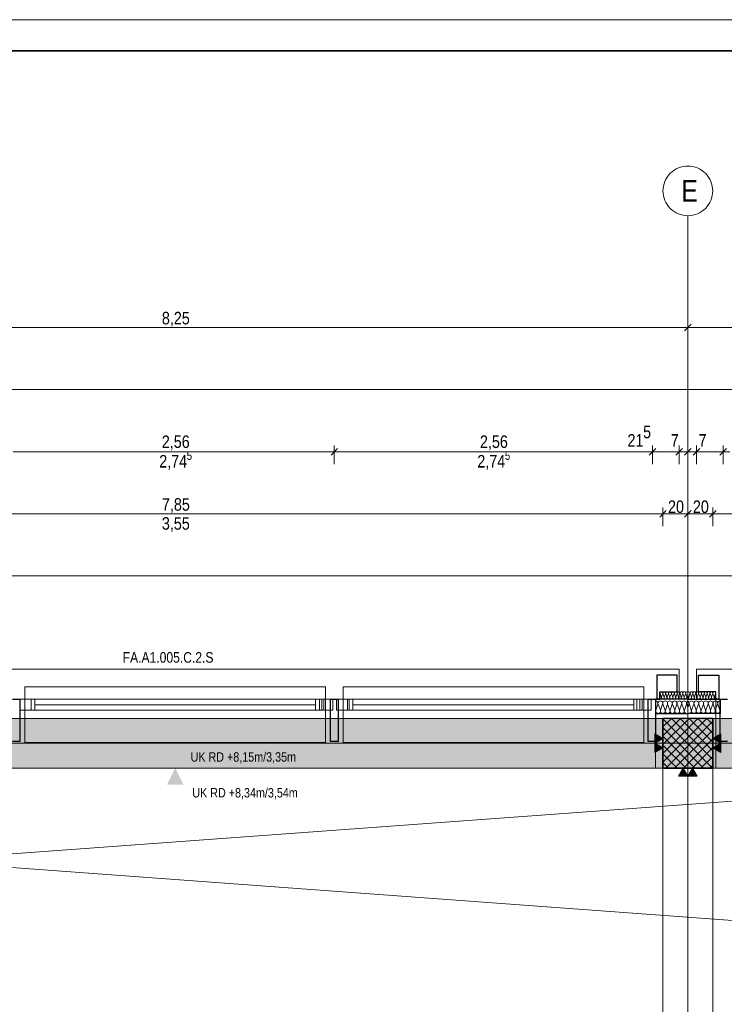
# Model space of a CAD drawing. Extents: x -620 to 300, y 62 to 1107.
# Tile 85 of 109: x -233 to -120, y 949 to 1107. Entities that reach past the tile are written whole.
import ezdxf
from ezdxf.lldxf.tags import DXFTag

# ---------------------------------------------------------------- set-up
doc = ezdxf.new("R2010")
doc.units = 0
doc.layers.get('0').update_dxf_attribs({"lineweight": 35})
for name, color, linetype, lineweight, true_color in [('00_Beschriftung UZ', 3, 'Continuous', 13, 0x00ff00), ('30 -33 Aussenwände- 3 Aussenstützen', 7, 'Continuous', 50, 0x0000dd), ('30 -33 Aussenwände- 7 Fassade_ Elemente', 7, 'Continuous', 9, 0x00aacc), ('30 -35 Decken- 1 Konstruktion-Träger- Stahlbeton', 7, 'grob-A06G9G5Q8I', 13, 0x33aa00), ('70 -72 Beschriftung- 1 Beschriftung allgemein', 7, 'Continuous', 9, 0xff6633), ('70 -72 Beschriftung- 2 Beschriftung Bauteile', 7, 'Continuous', 9, 0x9999ff), ('70 -76 Bemaßung- 2 Allgemein', 9, 'Continuous', 5, 0x808080)]:
    doc.layers.add(name, color=color, linetype=linetype, lineweight=lineweight, true_color=true_color)
for name, color, linetype, lineweight in [('70 -71 Achsen- 1 Gebäudeachsen', 7, 'STRICHPUNKT2-A06G9G5P8I', 18), ('iwb_Plankopf Rahmen', 7, 'Continuous', 35), ('Keine', 7, 'Continuous', 9)]:
    doc.layers.add(name, color=color, linetype=linetype, lineweight=lineweight)
doc.layers.add('iwb_Schraffur_Unterzug', color=7, linetype='Continuous', lineweight=5, true_color=0xffffcc, plot=False)
doc.styles.get("Standard").update_dxf_attribs({"font": 'ARIALN.TTF'})
tags = doc.linetypes.add('grob-A06G9G5Q8I', pattern=[14, 3, -8, 3]).pattern_tags.tags
tags[8:9] = [DXFTag(74, 4), DXFTag(75, 0), DXFTag(340, '0'), DXFTag(46, 0.0), DXFTag(50, 0.0), DXFTag(44, 0.0), DXFTag(45, 0.0)]
tags[6:7] = [DXFTag(74, 4), DXFTag(75, 0), DXFTag(340, '0'), DXFTag(46, 0.0), DXFTag(50, 0.0), DXFTag(44, 0.0), DXFTag(45, 0.0)]
tags[4:5] = [DXFTag(74, 4), DXFTag(75, 0), DXFTag(340, '0'), DXFTag(46, 0.0), DXFTag(50, 0.0), DXFTag(44, 0.0), DXFTag(45, 0.0)]
tags = doc.linetypes.add('STRICHPUNKT2-A06G9G5P8I', pattern=[12.7, 6.35, -3.175, 0, -3.175]).pattern_tags.tags
tags[10:11] = [DXFTag(74, 4), DXFTag(75, 0), DXFTag(340, '0'), DXFTag(46, 0.0), DXFTag(50, 0.0), DXFTag(44, 0.0), DXFTag(45, 0.0)]
tags[8:9] = [DXFTag(74, 4), DXFTag(75, 0), DXFTag(340, '0'), DXFTag(46, 0.0), DXFTag(50, 0.0), DXFTag(44, 0.0), DXFTag(45, 0.0)]
tags[6:7] = [DXFTag(74, 4), DXFTag(75, 0), DXFTag(340, '0'), DXFTag(46, 0.0), DXFTag(50, 0.0), DXFTag(44, 0.0), DXFTag(45, 0.0)]
tags[4:5] = [DXFTag(74, 4), DXFTag(75, 0), DXFTag(340, '0'), DXFTag(46, 0.0), DXFTag(50, 0.0), DXFTag(44, 0.0), DXFTag(45, 0.0)]

# ---------------------------------------------------------------- blocks, each defined once
blk = doc.blocks.new('Referenz-A06G9G5R8I')
at = {"layer": '00_Beschriftung UZ', "color": 0, "lineweight": 0}
for points in [[(-209.31, 989.6), (-207.98, 986.93), (-206.64, 989.6)], [(-209.31, 984.26), (-207.98, 986.93), (-206.64, 984.26)]]:
    blk.add_solid(points, dxfattribs=at)
at = {"layer": '30 -33 Aussenwände- 3 Aussenstützen', "color": 0, "lineweight": 9}
for p, q in [((-129.48, 993.55), (-128.09, 994.93)), ((-129.48, 992.13), (-126.68, 994.93)), ((-129.48, 990.72), (-125.27, 994.93)), ((-129.48, 989.3), (-123.85, 994.93)), ((-129.48, 987.89), (-122.44, 994.93)), ((-129.48, 994.88), (-121.53, 986.93)), ((-129.02, 986.93), (-121.48, 994.48)), ((-128.11, 994.93), (-121.48, 988.3)), ((-126.7, 994.93), (-121.48, 989.71)), ((-125.28, 994.93), (-121.48, 991.13)), ((-123.87, 994.93), (-121.48, 992.54)), ((-122.45, 994.93), (-121.48, 993.95)), ((-129.48, 993.47), (-122.94, 986.93)), ((-127.61, 986.93), (-121.48, 993.06)), ((-129.48, 992.06), (-124.35, 986.93)), ((-126.48, 990.93), (-124.48, 990.93)), ((-126.19, 986.93), (-121.48, 991.65)), ((-125.48, 991.93), (-125.48, 989.93)), ((-129.48, 990.64), (-125.77, 986.93)), ((-124.78, 986.93), (-121.48, 990.23)), ((-129.48, 989.23), (-127.18, 986.93)), ((-129.48, 987.81), (-128.6, 986.93)), ((-123.37, 986.93), (-121.48, 988.82)), ((-121.95, 986.93), (-121.48, 987.4))]:
    blk.add_line(p, q, dxfattribs=at)
at = {"layer": '30 -33 Aussenwände- 3 Aussenstützen', "color": 0, "linetype": 'Continuous', "lineweight": -2, "ltscale": 0.25}
for p, q in [((-121.48, 994.93), (-129.48, 994.93)), ((-129.48, 994.93), (-129.48, 986.93)), ((-121.48, 986.93), (-121.48, 994.93)), ((-129.48, 986.93), (-121.48, 986.93))]:
    blk.add_line(p, q, dxfattribs=at)
at = {"layer": '30 -33 Aussenwände- 7 Fassade_ Elemente', "color": 0, "linetype": 'Continuous', "ltscale": 0.13}
for p, q in [((-126.88, 1002.87), (-289.08, 1002.87)), ((-126.88, 998.03), (-126.88, 1002.87)), ((38.12, 1002.87), (-124.08, 1002.87)), ((-124.08, 1002.87), (-124.08, 998.03)), ((-129.76, 998.33), (-129.95, 998.93)), ((-129.51, 998.93), (-129.73, 998.33)), ((-129.3, 998.33), (-129.49, 998.93)), ((-129.05, 998.93), (-129.27, 998.33)), ((-128.84, 998.33), (-129.03, 998.93)), ((-128.59, 998.93), (-128.81, 998.33)), ((-128.38, 998.33), (-128.57, 998.93)), ((-128.13, 998.93), (-128.36, 998.33)), ((-127.92, 998.33), (-128.11, 998.93)), ((-127.67, 998.93), (-127.9, 998.33)), ((-127.46, 998.33), (-127.65, 998.93)), ((-127.21, 998.93), (-127.44, 998.33)), ((-127, 998.33), (-127.19, 998.93)), ((-126.75, 998.93), (-126.98, 998.33)), ((-126.54, 998.33), (-126.73, 998.93)), ((-126.29, 998.93), (-126.52, 998.33)), ((-126.08, 998.33), (-126.27, 998.93)), ((-125.83, 998.93), (-126.06, 998.33)), ((-125.62, 998.33), (-125.81, 998.93)), ((-125.34, 998.33), (-125.14, 998.93)), ((-125.12, 998.93), (-124.9, 998.33)), ((-124.88, 998.33), (-124.68, 998.93)), ((-124.66, 998.93), (-124.44, 998.33)), ((-124.42, 998.33), (-124.23, 998.93)), ((-124.2, 998.93), (-123.98, 998.33)), ((-123.96, 998.33), (-123.77, 998.93)), ((-123.74, 998.93), (-123.52, 998.33)), ((-123.5, 998.33), (-123.31, 998.93)), ((-123.28, 998.93), (-123.06, 998.33)), ((-123.04, 998.33), (-122.85, 998.93)), ((-122.82, 998.93), (-122.6, 998.33)), ((-122.58, 998.33), (-122.39, 998.93)), ((-122.36, 998.93), (-122.14, 998.33)), ((-122.12, 998.33), (-121.93, 998.93)), ((-121.9, 998.93), (-121.68, 998.33)), ((-121.66, 998.33), (-121.47, 998.93)), ((-121.44, 998.93), (-121.22, 998.33)), ((-121.2, 998.33), (-121.01, 998.93)), ((-232.98, 996.23), (-232.98, 998.03)), ((-232.98, 998.03), (-184.05, 998.03)), ((-184.05, 998.03), (-184.05, 996.23)), ((-182.05, 996.23), (-182.05, 998.03)), ((-182.05, 998.03), (-132.85, 998.03)), ((-132.85, 998.03), (-132.85, 996.23)), ((-130.68, 998.03), (-126.88, 998.03)), ((-130.68, 986.93), (-130.68, 998.03)), ((-130.31, 997.23), (-130.63, 996.23)), ((-129.9, 996.23), (-130.27, 997.23)), ((-129.54, 997.23), (-129.86, 996.23)), ((-129.14, 996.23), (-129.51, 997.23)), ((-128.78, 997.23), (-129.1, 996.23)), ((-128.37, 996.23), (-128.74, 997.23)), ((-128.01, 997.23), (-128.33, 996.23)), ((-127.6, 996.23), (-127.97, 997.23)), ((-127.24, 997.23), (-127.57, 996.23)), ((-126.84, 996.23), (-127.21, 997.23)), ((-126.48, 997.23), (-126.8, 996.23)), ((-126.07, 996.23), (-126.44, 997.23)), ((-125.71, 997.23), (-126.03, 996.23)), ((-125.67, 997.23), (-125.48, 996.7)), ((-125.6, 998.33), (-125.48, 998.65)), ((-125.36, 998.33), (-125.48, 998.65)), ((-125.28, 997.23), (-125.48, 996.7)), ((-125.24, 997.23), (-124.92, 996.23)), ((-124.89, 996.23), (-124.52, 997.23)), ((-124.48, 997.23), (-124.16, 996.23)), ((-124.12, 996.23), (-123.75, 997.23)), ((-124.08, 998.03), (-120.98, 998.03)), ((-123.71, 997.23), (-123.39, 996.23)), ((-123.35, 996.23), (-122.98, 997.23)), ((-122.95, 997.23), (-122.62, 996.23)), ((-122.59, 996.23), (-122.22, 997.23)), ((-122.18, 997.23), (-121.86, 996.23)), ((-121.82, 996.23), (-121.45, 997.23)), ((-121.41, 997.23), (-121.09, 996.23)), ((-121.06, 996.23), (-120.69, 997.23)), ((-120.98, 998.03), (-120.98, 986.93)), ((-120.65, 997.23), (-120.33, 996.23)), ((-184.05, 996.23), (-232.98, 996.23)), ((-132.85, 996.23), (-182.05, 996.23)), ((-124.48, 990.93), (-126.48, 990.93)), ((-125.48, 991.93), (-125.48, 989.93)), ((-285.98, 986.93), (-130.68, 986.93)), ((-120.98, 986.93), (34.32, 986.93))]:
    blk.add_line(p, q, dxfattribs=at)
at = {"layer": '30 -33 Aussenwände- 7 Fassade_ Elemente', "color": 0, "linetype": 'Continuous', "lineweight": -2, "ltscale": 0.25}
for p, q in [((-130.48, 1001.87), (-130.48, 998.03)), ((-127.18, 1001.87), (-130.48, 1001.87)), ((-127.18, 999.23), (-127.18, 1001.87)), ((-123.78, 999.23), (-123.78, 1001.87)), ((-123.78, 1001.87), (-120.48, 1001.87)), ((-120.48, 1001.87), (-120.48, 998.03)), ((-129.98, 999.23), (-127.18, 999.23)), ((-129.98, 998.03), (-129.98, 999.23)), ((-120.98, 999.23), (-123.78, 999.23)), ((-120.98, 998.03), (-120.98, 999.23)), ((-234.18, 998.03), (-232.98, 998.03)), ((-232.98, 998.03), (-232.98, 991.23)), ((-182.98, 998.03), (-181.78, 998.03)), ((-182.98, 991.23), (-182.98, 998.03)), ((-181.78, 998.03), (-181.78, 991.23)), ((-131.88, 991.23), (-131.88, 998.03)), ((-131.88, 998.03), (-130.68, 998.03)), ((-130.68, 998.03), (-130.68, 995.73)), ((-125.48, 998.03), (-130.68, 998.03)), ((-130.68, 998.03), (-130.68, 991.23)), ((-130.48, 998.03), (-129.98, 998.03)), ((-125.48, 998.03), (-120.28, 998.03)), ((-120.48, 998.03), (-120.98, 998.03)), ((-120.28, 991.23), (-120.28, 998.03)), ((-120.28, 998.03), (-120.28, 995.73)), ((-120.28, 998.03), (-119.08, 998.03)), ((-130.68, 995.73), (-125.48, 995.73)), ((-120.28, 995.73), (-125.48, 995.73)), ((-232.98, 991.23), (-234.18, 991.23)), ((-181.78, 991.23), (-182.98, 991.23)), ((-130.68, 991.23), (-131.88, 991.23)), ((-119.08, 991.23), (-120.28, 991.23))]:
    blk.add_line(p, q, dxfattribs=at)
at = {"layer": '30 -33 Aussenwände- 7 Fassade_ Elemente', "color": 0}
for p, q in [((-232.18, 998.03), (-232.18, 1000.03)), ((-232.18, 1000.03), (-183.78, 1000.03)), ((-183.78, 1000.03), (-183.78, 998.03)), ((-180.98, 998.03), (-180.98, 1000.03)), ((-180.98, 1000.03), (-132.58, 1000.03)), ((-132.58, 1000.03), (-132.58, 998.03)), ((-232.18, 998.03), (-230.58, 998.03)), ((-232.18, 996.23), (-232.18, 998.03)), ((-230.58, 998.03), (-185.38, 998.03)), ((-230.58, 996.23), (-230.58, 998.03)), ((-185.38, 998.03), (-185.38, 996.23)), ((-183.78, 998.03), (-185.38, 998.03)), ((-183.78, 996.23), (-183.78, 998.03)), ((-180.98, 996.23), (-180.98, 998.03)), ((-180.98, 998.03), (-179.38, 998.03)), ((-179.38, 996.23), (-179.38, 998.03)), ((-179.38, 998.03), (-134.18, 998.03)), ((-134.18, 998.03), (-134.18, 996.23)), ((-132.58, 998.03), (-134.18, 998.03)), ((-132.58, 996.23), (-132.58, 998.03)), ((-230.58, 996.23), (-232.18, 996.23)), ((-232.18, 996.23), (-232.18, 991.03)), ((-185.38, 997.13), (-230.58, 997.13)), ((-185.38, 996.23), (-230.58, 996.23)), ((-185.38, 996.23), (-183.78, 996.23)), ((-183.78, 991.03), (-183.78, 996.23)), ((-180.98, 996.23), (-180.98, 991.03)), ((-179.38, 996.23), (-180.98, 996.23)), ((-134.18, 997.13), (-179.38, 997.13)), ((-134.18, 996.23), (-179.38, 996.23)), ((-134.18, 996.23), (-132.58, 996.23)), ((-132.58, 991.03), (-132.58, 996.23)), ((-232.18, 991.03), (-183.78, 991.03)), ((-180.98, 991.03), (-132.58, 991.03))]:
    blk.add_line(p, q, dxfattribs=at)
at = {"layer": '30 -33 Aussenwände- 7 Fassade_ Elemente', "color": 0, "linetype": 'Continuous', "lineweight": 18, "ltscale": 0.18}
for p, q in [((-232.98, 996.23), (-232.98, 998.03)), ((-232.98, 998.03), (-231.19, 998.03)), ((-231.19, 998.03), (-231.19, 996.23)), ((-184.78, 998.03), (-182.98, 998.03)), ((-184.78, 996.23), (-184.78, 998.03)), ((-184.4, 996.23), (-184.4, 998.03)), ((-184.4, 998.03), (-182.61, 998.03)), ((-182.98, 998.03), (-182.98, 996.23)), ((-182.61, 998.03), (-182.61, 996.23)), ((-182.05, 998.03), (-180.25, 998.03)), ((-182.05, 996.23), (-182.05, 998.03)), ((-181.78, 996.23), (-181.78, 998.03)), ((-181.78, 998.03), (-179.98, 998.03)), ((-180.25, 998.03), (-180.25, 996.23)), ((-179.98, 998.03), (-179.98, 996.23)), ((-133.68, 998.03), (-131.88, 998.03)), ((-133.68, 996.23), (-133.68, 998.03)), ((-133.2, 996.23), (-133.2, 998.03)), ((-133.2, 998.03), (-131.4, 998.03)), ((-131.88, 998.03), (-131.88, 996.23)), ((-131.4, 998.03), (-131.4, 996.23)), ((-231.19, 996.23), (-232.98, 996.23)), ((-182.98, 996.23), (-184.78, 996.23)), ((-182.61, 996.23), (-184.4, 996.23)), ((-180.25, 996.23), (-182.05, 996.23)), ((-179.98, 996.23), (-181.78, 996.23)), ((-131.88, 996.23), (-133.68, 996.23)), ((-131.4, 996.23), (-133.2, 996.23))]:
    blk.add_line(p, q, dxfattribs=at)
at = {"layer": '30 -33 Aussenwände- 7 Fassade_ Elemente', "color": 0, "linetype": 'Continuous', "ltscale": 0.13}
for centre, major_axis, end_param in [((-129.73, 999), (0.219, -0.071), 3.765224), ((-129.27, 999), (0.219, -0.071), 3.765224), ((-128.81, 999), (0.219, -0.071), 3.765224), ((-128.35, 999), (0.219, -0.071), 3.765224), ((-127.89, 999), (0.219, -0.071), 3.765224), ((-127.43, 999), (0.219, -0.071), 3.765224), ((-126.97, 999), (0.219, -0.071), 3.765224), ((-126.51, 999), (0.219, -0.071), 3.765224), ((-126.51, 999), (-0.135, 0.186), 1.255075), ((-126.51, 999), (0.135, 0.186), 1.255075), ((-126.51, 999), (0.219, -0.071), 1.255075), ((-126.05, 999), (0.219, -0.071), 3.765224), ((-126.05, 999), (-0.135, 0.186), 1.255075), ((-126.05, 999), (0.135, 0.186), 1.255075), ((-126.05, 999), (0.219, -0.071), 1.255075), ((-125.59, 999), (0.116, 0.198), 2.411197), ((-125.36, 999), (0.219, -0.07), 2.411197), ((-124.9, 999), (0.219, -0.07), 3.765224), ((-124.9, 999), (-0.135, 0.186), 1.255075), ((-124.9, 999), (0.135, 0.186), 1.255075), ((-124.9, 999), (0.219, -0.07), 1.255075), ((-124.44, 999), (0.219, -0.07), 3.765224), ((-124.44, 999), (-0.135, 0.186), 1.255075), ((-124.44, 999), (0.135, 0.186), 1.255075), ((-124.44, 999), (0.219, -0.07), 1.255075), ((-123.98, 999), (0.219, -0.07), 3.765224), ((-123.52, 999), (0.219, -0.07), 3.765224), ((-123.06, 999), (0.219, -0.07), 3.765224), ((-122.61, 999), (0.219, -0.07), 3.765224), ((-122.15, 999), (0.219, -0.07), 3.765224), ((-121.69, 999), (0.219, -0.07), 3.765224), ((-121.23, 999), (0.219, -0.07), 3.765224), ((-130.67, 997.35), (0.364, -0.117), 1.896254), ((-129.91, 997.35), (0.364, -0.117), 3.764652), ((-129.98, 998.26), (-0.003, -0.23), 1.896254), ((-129.52, 998.26), (-0.219, 0.071), 3.764652), ((-129.14, 997.35), (0.364, -0.117), 3.764652), ((-129.06, 998.26), (-0.219, 0.071), 3.764652), ((-128.6, 998.26), (-0.219, 0.071), 3.764652), ((-128.37, 997.35), (0.364, -0.117), 3.764652), ((-128.14, 998.26), (-0.219, 0.071), 3.764652), ((-127.61, 997.35), (0.364, -0.117), 3.764652), ((-127.61, 997.35), (-0.225, 0.31), 1.254884), ((-127.68, 998.26), (-0.219, 0.071), 3.764652), ((-127.61, 997.35), (0.225, 0.31), 1.254884), ((-127.22, 998.26), (-0.219, 0.071), 3.764652), ((-127.61, 997.35), (0.364, -0.117), 1.254884), ((-126.84, 997.35), (0.364, -0.117), 3.764652), ((-126.84, 997.35), (-0.225, 0.31), 1.254884), ((-126.84, 997.35), (0.225, 0.31), 1.254884), ((-126.76, 998.26), (-0.219, 0.071), 3.764652), ((-126.76, 998.26), (-0.219, 0.071), 1.254884), ((-126.76, 998.26), (-0.135, -0.186), 1.254884), ((-126.76, 998.26), (0.135, -0.186), 1.254884), ((-126.84, 997.35), (0.364, -0.117), 1.254884), ((-126.3, 998.26), (-0.219, 0.071), 1.254884), ((-126.3, 998.26), (-0.219, 0.071), 3.764652), ((-126.08, 997.35), (-0.225, 0.31), 1.254884), ((-126.3, 998.26), (-0.135, -0.186), 1.254884), ((-126.08, 997.35), (0.225, 0.31), 1.254884), ((-126.3, 998.26), (0.135, -0.186), 1.254884), ((-125.84, 998.26), (-0.219, 0.071), 1.254884), ((-125.84, 998.26), (-0.135, -0.186), 1.254884), ((-126.08, 997.35), (0.364, -0.117), 1.254884), ((-125.31, 997.35), (-0.168, 0.344), 1.428714), ((-125.84, 998.26), (0.135, -0.186), 1.254884), ((-125.38, 998.26), (-0.219, 0.071), 1.434048), ((-125.58, 998.26), (0.1, -0.207), 1.434048), ((-125.65, 997.35), (0.364, -0.117), 1.428714), ((-125.12, 998.26), (-0.219, 0.07), 1.254884), ((-124.88, 997.35), (-0.225, 0.31), 1.254884), ((-125.12, 998.26), (-0.135, -0.186), 1.254884), ((-124.88, 997.35), (0.225, 0.31), 1.254884), ((-125.12, 998.26), (0.135, -0.186), 1.254884), ((-124.66, 998.26), (-0.219, 0.07), 1.254884), ((-124.66, 998.26), (-0.219, 0.07), 3.764652), ((-124.66, 998.26), (-0.135, -0.186), 1.254884), ((-124.88, 997.35), (0.364, -0.117), 1.254884), ((-124.11, 997.35), (0.364, -0.117), 3.764652), ((-124.11, 997.35), (-0.225, 0.31), 1.254884), ((-124.66, 998.26), (0.135, -0.186), 1.254884), ((-124.2, 998.26), (-0.219, 0.07), 1.254884), ((-124.2, 998.26), (-0.219, 0.07), 3.764652), ((-124.11, 997.35), (0.225, 0.31), 1.254884), ((-124.2, 998.26), (-0.135, -0.186), 1.254884), ((-124.2, 998.26), (0.135, -0.186), 1.254884), ((-123.74, 998.26), (-0.219, 0.07), 3.764652), ((-124.11, 997.35), (0.364, -0.117), 1.254884), ((-123.35, 997.35), (0.364, -0.117), 3.764652), ((-123.35, 997.35), (-0.225, 0.31), 1.254884), ((-123.35, 997.35), (0.225, 0.31), 1.254884), ((-123.28, 998.26), (-0.219, 0.07), 3.764652), ((-123.35, 997.35), (0.364, -0.117), 1.254884), ((-122.82, 998.26), (-0.219, 0.07), 3.764652), ((-122.58, 997.35), (0.364, -0.117), 3.764652), ((-122.36, 998.26), (-0.219, 0.07), 3.764652), ((-121.82, 997.35), (0.364, -0.117), 3.764652), ((-121.9, 998.26), (-0.219, 0.07), 3.764652), ((-121.44, 998.26), (-0.219, 0.07), 3.764652), ((-121.05, 997.35), (0.364, -0.117), 3.764652), ((-120.98, 998.26), (-0.219, 0.07), 1.896254), ((-120.28, 997.35), (0.005, 0.383), 1.896254), ((-130.27, 996.11), (-0.364, 0.117), 3.765224), ((-129.5, 996.11), (-0.364, 0.117), 3.765224), ((-128.73, 996.11), (-0.364, 0.117), 3.765224), ((-127.97, 996.11), (-0.364, 0.117), 3.765224), ((-127.2, 996.11), (-0.364, 0.117), 3.765224), ((-127.2, 996.11), (-0.364, 0.117), 1.255075), ((-127.2, 996.11), (-0.225, -0.31), 1.255075), ((-127.2, 996.11), (0.225, -0.31), 1.255075), ((-126.44, 996.11), (-0.364, 0.117), 3.765224), ((-126.44, 996.11), (-0.364, 0.117), 1.255075), ((-126.44, 996.11), (-0.225, -0.31), 1.255075), ((-126.44, 996.11), (0.225, -0.31), 1.255075), ((-125.67, 996.11), (-0.364, 0.117), 2.405647), ((-125.29, 996.11), (-0.191, -0.332), 2.405647), ((-124.52, 996.11), (-0.364, 0.117), 1.255075), ((-124.52, 996.11), (-0.364, 0.117), 3.765224), ((-124.52, 996.11), (-0.225, -0.31), 1.255075), ((-124.52, 996.11), (0.225, -0.31), 1.255075), ((-123.75, 996.11), (-0.364, 0.117), 1.255075), ((-123.75, 996.11), (-0.364, 0.117), 3.765224), ((-123.75, 996.11), (-0.225, -0.31), 1.255075), ((-123.75, 996.11), (0.225, -0.31), 1.255075), ((-122.99, 996.11), (-0.364, 0.117), 3.765224), ((-122.22, 996.11), (-0.364, 0.117), 3.765224), ((-121.46, 996.11), (-0.364, 0.117), 3.765224), ((-120.69, 996.11), (-0.364, 0.117), 3.765224)]:
    blk.add_ellipse(centre, major_axis=major_axis, ratio=1, start_param=0, end_param=end_param, dxfattribs=at)
at = {"layer": '30 -35 Decken- 1 Konstruktion-Träger- Stahlbeton', "color": 0}
for p, q in [((-129.48, 994.93), (-451.48, 994.93)), ((76.47, 994.93), (-121.48, 994.93)), ((-129.48, 986.93), (-451.48, 986.93)), ((-129.48, 986.93), (-129.48, 769.93)), ((-121.48, 986.93), (-121.48, 769.93)), ((76.47, 986.93), (-121.48, 986.93))]:
    blk.add_line(p, q, dxfattribs=at)
at = {"layer": '30 -35 Decken- 1 Konstruktion-Träger- Stahlbeton', "color": 0, "linetype": 'Continuous', "lineweight": 35, "ltscale": 0.35}
for p, q in [((-129.48, 986.93), (-129.48, 994.93)), ((-121.48, 986.93), (-121.48, 994.93)), ((-121.48, 986.93), (-129.48, 986.93))]:
    blk.add_line(p, q, dxfattribs=at)
at = {"layer": '70 -71 Achsen- 1 Gebäudeachsen', "color": 0, "linetype": 'Continuous', "ltscale": 0.18}
for p, q in [((-128.31, 1082.7), (-128.02, 1082.96)), ((-128.02, 1082.96), (-127.7, 1083.2)), ((-127.7, 1083.2), (-127.36, 1083.4)), ((-127.36, 1083.4), (-127.01, 1083.57)), ((-127.01, 1083.57), (-126.64, 1083.7)), ((-126.64, 1083.7), (-126.26, 1083.79)), ((-126.26, 1083.79), (-125.87, 1083.85)), ((-125.87, 1083.85), (-125.48, 1083.87)), ((-125.48, 1083.87), (-125.09, 1083.85)), ((-125.09, 1083.85), (-124.7, 1083.79)), ((-124.7, 1083.79), (-124.32, 1083.7)), ((-124.32, 1083.7), (-123.95, 1083.57)), ((-123.95, 1083.57), (-123.59, 1083.4)), ((-123.59, 1083.4), (-123.26, 1083.2)), ((-123.26, 1083.2), (-122.94, 1082.96)), ((-122.94, 1082.96), (-122.65, 1082.7)), ((-129.31, 1081.03), (-129.17, 1081.4)), ((-129.17, 1081.4), (-129.01, 1081.76)), ((-129.01, 1081.76), (-128.8, 1082.09)), ((-128.8, 1082.09), (-128.57, 1082.41)), ((-128.57, 1082.41), (-128.31, 1082.7)), ((-122.65, 1082.7), (-122.39, 1082.41)), ((-122.39, 1082.41), (-122.15, 1082.09)), ((-122.15, 1082.09), (-121.95, 1081.76)), ((-121.95, 1081.76), (-121.78, 1081.4)), ((-121.78, 1081.4), (-121.65, 1081.03)), ((-129.48, 1079.87), (-129.46, 1080.26)), ((-129.46, 1079.48), (-129.48, 1079.87)), ((-129.46, 1080.26), (-129.4, 1080.65)), ((-129.4, 1080.65), (-129.31, 1081.03)), ((-121.65, 1081.03), (-121.56, 1080.65)), ((-121.56, 1080.65), (-121.5, 1080.26)), ((-121.5, 1080.26), (-121.48, 1079.87)), ((-121.48, 1079.87), (-121.5, 1079.48)), ((-129.4, 1079.09), (-129.46, 1079.48)), ((-129.31, 1078.71), (-129.4, 1079.09)), ((-129.17, 1078.34), (-129.31, 1078.71)), ((-129.01, 1077.99), (-129.17, 1078.34)), ((-121.78, 1078.34), (-121.95, 1077.99)), ((-121.65, 1078.71), (-121.78, 1078.34)), ((-121.56, 1079.09), (-121.65, 1078.71)), ((-121.5, 1079.48), (-121.56, 1079.09)), ((-128.8, 1077.65), (-129.01, 1077.99)), ((-128.57, 1077.33), (-128.8, 1077.65)), ((-128.31, 1077.04), (-128.57, 1077.33)), ((-128.02, 1076.78), (-128.31, 1077.04)), ((-127.7, 1076.55), (-128.02, 1076.78)), ((-127.36, 1076.34), (-127.7, 1076.55)), ((-123.26, 1076.55), (-123.59, 1076.34)), ((-122.94, 1076.78), (-123.26, 1076.55)), ((-122.65, 1077.04), (-122.94, 1076.78)), ((-122.39, 1077.33), (-122.65, 1077.04)), ((-122.15, 1077.65), (-122.39, 1077.33)), ((-121.95, 1077.99), (-122.15, 1077.65)), ((-127.01, 1076.18), (-127.36, 1076.34)), ((-126.64, 1076.04), (-127.01, 1076.18)), ((-126.26, 1075.95), (-126.64, 1076.04)), ((-125.87, 1075.89), (-126.26, 1075.95)), ((-125.48, 1075.87), (-125.87, 1075.89)), ((-125.09, 1075.89), (-125.48, 1075.87)), ((-124.7, 1075.95), (-125.09, 1075.89)), ((-124.32, 1076.04), (-124.7, 1075.95)), ((-123.95, 1076.18), (-124.32, 1076.04)), ((-123.59, 1076.34), (-123.95, 1076.18))]:
    blk.add_line(p, q, dxfattribs=at)
at = {"layer": '70 -71 Achsen- 1 Gebäudeachsen', "color": 0, "linetype": 'STRICHPUNKT2-A06G9G5P8I', "ltscale": 0.18}
for p, q in [((-125.48, 1075.87), (-125.48, 76.43)), ((-538.53, 990.93), (76.47, 990.93))]:
    blk.add_line(p, q, dxfattribs=at)
at = {"layer": '70 -72 Beschriftung- 2 Beschriftung Bauteile', "color": 0}
for p, q in [((-130.78, 992.43), (-129.48, 991.68)), ((-130.78, 990.93), (-130.78, 992.43)), ((-129.48, 991.68), (-130.78, 990.93)), ((-130.78, 990.93), (-129.48, 990.18)), ((-130.78, 989.43), (-130.78, 990.93)), ((-121.48, 991.68), (-120.18, 992.43)), ((-120.18, 990.93), (-121.48, 991.68)), ((-121.48, 990.18), (-120.18, 990.93)), ((-120.18, 992.43), (-120.18, 990.93)), ((-120.18, 990.93), (-120.18, 989.43)), ((-129.48, 990.18), (-130.78, 989.43)), ((-120.18, 989.43), (-121.48, 990.18)), ((-126.98, 985.63), (-126.23, 986.93)), ((-126.23, 986.93), (-125.48, 985.63)), ((-125.48, 985.63), (-124.73, 986.93)), ((-124.73, 986.93), (-123.98, 985.63)), ((-125.48, 985.63), (-126.98, 985.63)), ((-123.98, 985.63), (-125.48, 985.63))]:
    blk.add_line(p, q, dxfattribs=at)
at = {"layer": '70 -72 Beschriftung- 2 Beschriftung Bauteile', "color": 0, "lineweight": 0}
for points in [[(-130.78, 990.93), (-130.78, 992.43), (-129.48, 991.68)], [(-130.78, 989.43), (-130.78, 990.93), (-129.48, 990.18)], [(-120.18, 990.93), (-121.48, 991.68), (-120.18, 992.43)], [(-120.18, 989.43), (-121.48, 990.18), (-120.18, 990.93)], [(-126.23, 985.63), (-126.98, 985.63), (-126.23, 986.93)], [(-126.23, 985.63), (-126.23, 986.93), (-125.48, 985.63)], [(-124.73, 985.63), (-125.48, 985.63), (-124.73, 986.93)], [(-124.73, 985.63), (-124.73, 986.93), (-123.98, 985.63)]]:
    blk.add_solid(points, dxfattribs=at)
at = {"layer": '70 -76 Bemaßung- 2 Allgemein', "color": 0, "linetype": 'Continuous', "ltscale": 0.13}
for p, q in [((-125.48, 1060.87), (-125.48, 1058.87)), ((-125.48, 1060.87), (-125.48, 1058.87)), ((-126.54, 1057.87), (-289.42, 1057.87)), ((-124.98, 1057.87), (-126.54, 1057.87)), ((-126.01, 1057.34), (-124.95, 1058.4)), ((-124.95, 1058.4), (-126.01, 1057.34)), ((-125.98, 1057.87), (-124.42, 1057.87)), ((38.46, 1057.87), (-124.42, 1057.87)), ((76.47, 1047.87), (-538.53, 1047.87)), ((-182.38, 1035.87), (-182.38, 1038.87)), ((-182.38, 1035.87), (-182.38, 1038.87)), ((-131.18, 1035.87), (-131.18, 1038.87)), ((-131.18, 1035.87), (-131.18, 1038.87)), ((-126.88, 1035.87), (-126.88, 1038.87)), ((-126.88, 1035.87), (-126.88, 1038.87)), ((-125.48, 1035.87), (-125.48, 1038.87)), ((-125.48, 1035.87), (-125.48, 1038.87)), ((-124.08, 1035.87), (-124.08, 1038.87)), ((-124.08, 1035.87), (-124.08, 1038.87)), ((-119.78, 1035.87), (-119.78, 1038.87)), ((-119.78, 1035.87), (-119.78, 1038.87)), ((-234.08, 1037.87), (-232.52, 1037.87)), ((-183.44, 1037.87), (-232.52, 1037.87)), ((-181.88, 1037.87), (-183.44, 1037.87)), ((-181.85, 1038.4), (-182.91, 1037.34)), ((-182.91, 1037.34), (-181.85, 1038.4)), ((-182.88, 1037.87), (-181.32, 1037.87)), ((-132.24, 1037.87), (-181.32, 1037.87)), ((-132.24, 1037.87), (-133.3, 1037.87)), ((-130.68, 1037.87), (-132.24, 1037.87)), ((-130.68, 1037.87), (-132.24, 1037.87)), ((-130.65, 1038.4), (-131.71, 1037.34)), ((-130.65, 1038.4), (-131.71, 1037.34)), ((-126.88, 1037.87), (-131.18, 1037.87)), ((-127.94, 1037.87), (-129, 1037.87)), ((-126.38, 1037.87), (-127.94, 1037.87)), ((-126.54, 1037.87), (-127.6, 1037.87)), ((-127.41, 1037.34), (-126.35, 1038.4)), ((-126.35, 1038.4), (-127.41, 1037.34)), ((-127.38, 1037.87), (-125.82, 1037.87)), ((-125.48, 1037.87), (-126.88, 1037.87)), ((-124.98, 1037.87), (-126.54, 1037.87)), ((-125.14, 1037.87), (-126.2, 1037.87)), ((-124.95, 1038.4), (-126.01, 1037.34)), ((-126.01, 1037.34), (-124.95, 1038.4)), ((-125.98, 1037.87), (-124.42, 1037.87)), ((-125.82, 1037.87), (-124.76, 1037.87)), ((-124.08, 1037.87), (-125.48, 1037.87)), ((-123.58, 1037.87), (-125.14, 1037.87)), ((-124.61, 1037.34), (-123.55, 1038.4)), ((-123.55, 1038.4), (-124.61, 1037.34)), ((-124.58, 1037.87), (-123.02, 1037.87)), ((-124.42, 1037.87), (-123.36, 1037.87)), ((-119.78, 1037.87), (-124.08, 1037.87)), ((-123.02, 1037.87), (-121.96, 1037.87)), ((-120.31, 1037.34), (-119.25, 1038.4)), ((-120.31, 1037.34), (-119.25, 1038.4)), ((-120.28, 1037.87), (-118.72, 1037.87)), ((-120.28, 1037.87), (-118.72, 1037.87)), ((-125.48, 1030.87), (-125.48, 1028.87)), ((-125.48, 1030.87), (-125.48, 1028.87)), ((-130.54, 1027.87), (-285.42, 1027.87)), ((-128.98, 1027.87), (-130.54, 1027.87)), ((-128.95, 1028.4), (-130.01, 1027.34)), ((-130.01, 1027.34), (-128.95, 1028.4)), ((-129.98, 1027.87), (-128.42, 1027.87)), ((-129.48, 1025.87), (-129.48, 1028.87)), ((-129.48, 1025.87), (-129.48, 1028.87)), ((-126.54, 1027.87), (-128.42, 1027.87)), ((-124.98, 1027.87), (-126.54, 1027.87)), ((-126.01, 1027.34), (-124.95, 1028.4)), ((-124.95, 1028.4), (-126.01, 1027.34)), ((-125.98, 1027.87), (-124.42, 1027.87)), ((-122.54, 1027.87), (-124.42, 1027.87)), ((-120.98, 1027.87), (-122.54, 1027.87)), ((-120.95, 1028.4), (-122.01, 1027.34)), ((-122.01, 1027.34), (-120.95, 1028.4)), ((-121.98, 1027.87), (-120.42, 1027.87)), ((-121.48, 1025.87), (-121.48, 1028.87)), ((-121.48, 1025.87), (-121.48, 1028.87)), ((-46.54, 1027.87), (-120.42, 1027.87)), ((-46.54, 1017.87), (-451.92, 1017.87))]:
    blk.add_line(p, q, dxfattribs=at)
at = {"layer": 'Keine', "color": 0, "linetype": 'grob-A06G9G5Q8I', "ltscale": 0.13}
for p, q in [((-45.48, 957.08), (-452.98, 986.93)), ((-452.98, 957.08), (-45.48, 986.93))]:
    blk.add_line(p, q, dxfattribs=at)
at = {"layer": '00_Beschriftung UZ', "color": 0, "linetype": 'Continuous', "ltscale": 0.13, "char_height": 1.5103, "attachment_point": 1}
for s, insert in [('{\\fArial Narrow;UK RD +8,15m/3,35m}', (-205.51, 989.48)), ('{\\fArial Narrow;UK RD +8,34m/3,54m}', (-205.23, 983.71))]:
    blk.add_mtext(s, dxfattribs=dict(at, insert=insert))
at = {"layer": '70 -71 Achsen- 1 Gebäudeachsen', "color": 0, "linetype": 'Continuous', "ltscale": 0.18, "insert": (-126.56, 1081.63), "char_height": 3.5241, "attachment_point": 1}
blk.add_mtext('{\\fArial Narrow;E}', dxfattribs=at)
at = {"layer": '70 -72 Beschriftung- 1 Beschriftung allgemein', "color": 0, "linetype": 'Continuous', "ltscale": 0.13, "insert": (-216.44, 1005.6), "char_height": 1.7, "attachment_point": 1}
blk.add_mtext('{\\fArial Narrow;FA.A1.005.C.2.S}', dxfattribs=at)
at = {"layer": '70 -76 Bemaßung- 2 Allgemein', "color": 0, "linetype": 'Continuous', "ltscale": 0.13, "attachment_point": 1}
for s, insert, char_height in [('{\\fArial Narrow;8,25}', (-210.13, 1060.39), 2.0138), ('{\\fArial Narrow;5}', (-132.68, 1042.06), 2.0138), ('{\\fArial Narrow;2,56}', (-210.14, 1040.49), 2.0138), ('{\\fArial Narrow;2,56}', (-158.94, 1040.49), 2.0138), ('{\\fArial Narrow;21}', (-135.19, 1040.71), 2.0138), ('{\\fArial Narrow;7}', (-128.23, 1040.7), 2.0138), ('{\\fArial Narrow;7}', (-123.75, 1040.7), 2.0138), ('{\\fArial Narrow;2,74}', (-210.56, 1037.34), 2.0138), ('{\\fArial Narrow;5}', (-206.13, 1037.9), 1.3426), ('{\\fArial Narrow;2,74}', (-159.36, 1037.34), 2.0138), ('{\\fArial Narrow;5}', (-154.93, 1037.9), 1.3426), ('{\\fArial Narrow;7,85}', (-210.12, 1030.39), 2.0138), ('{\\fArial Narrow;20}', (-128.67, 1030.02), 2.0138), ('{\\fArial Narrow;20}', (-124.67, 1030.02), 2.0138), ('{\\fArial Narrow;3,55}', (-210.13, 1027.33), 2.0138)]:
    blk.add_mtext(s, dxfattribs=dict(at, insert=insert, char_height=char_height))
blk = doc.blocks.new('Referenz-A06G9G5T8I')
at = {"layer": 'iwb_Schraffur_Unterzug', "linetype": 'Continuous', "ltscale": 0.13}
for points in [[(-538.53, 994.93), (76.47, 994.93), (76.47, 994.41)], [(-538.53, 994.93), (76.47, 994.41), (-538.53, 993.71)], [(-538.53, 993.71), (76.47, 994.41), (76.47, 987.45)], [(-538.53, 993.71), (76.47, 987.45), (-538.53, 988.16)], [(-538.53, 988.16), (76.47, 987.45), (76.47, 986.93)], [(-538.53, 988.16), (76.47, 986.93), (-538.53, 986.93)]]:
    blk.add_solid(points, dxfattribs=at)

msp = doc.modelspace()

# ---------------------------------------------------------------- linework, layer by layer
at = {"layer": 'iwb_Plankopf Rahmen', "color": 8, "lineweight": 13, "ltscale": 0.13, "true_color": 0x808080}
msp.add_lwpolyline([(300.35, 62.43), (-619.65, 62.43), (-619.65, 1107.43), (300.35, 1107.43), (300.35, 62.43)], close=True, dxfattribs=at)
at = {"layer": 'iwb_Plankopf Rahmen', "ltscale": 0.35}
msp.add_lwpolyline([(-599.65, 67.43), (-599.65, 1102.43), (295.35, 1102.43), (295.35, 67.43), (-599.65, 67.43)], close=True, dxfattribs=at)

# ---------------------------------------------------------------- block references
at = {"color": 8, "lineweight": 25, "ltscale": 0.25, "true_color": 0x808080}
for name in ['Referenz-A06G9G5R8I', 'Referenz-A06G9G5T8I']:
    msp.add_blockref(name, (0, 0), dxfattribs=at)

doc.saveas('drawing.dxf')
